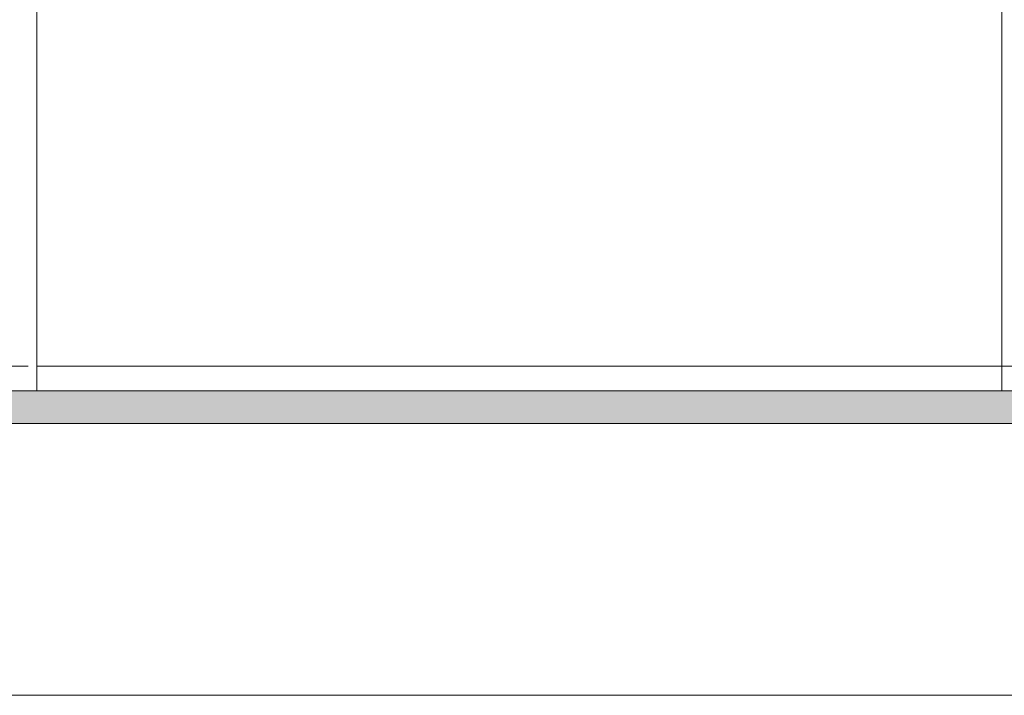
# Model space of a CAD drawing. Header units: millimetres. Extents: x 0 to 1917, y 0 to 847.
# Tile 204 of 230: x 1321 to 1441, y 182 to 264. Entities that reach past the tile are written whole.
import ezdxf

# ---------------------------------------------------------------- set-up
doc = ezdxf.new("R2010")
doc.units = ezdxf.units.MM
doc.header["$MEASUREMENT"] = 0
doc.set_wipeout_variables(frame=1)
doc.linetypes.add('Linha Tracejada 2_1', pattern=[3, 2, -1])
doc.linetypes.add('Wipeout_Contour', pattern=[1000, 0, -1000])
for name, color, linetype in [('Cobertura.ARQ', 7, 'Continuous'), ('Laje.ARQ', 7, 'Continuous'), ('Parede.ARQ', 7, 'Continuous'), ('Pilar.ARQ', 7, 'Continuous')]:
    doc.layers.add(name, color=color, linetype=linetype)

msp = doc.modelspace()

# ---------------------------------------------------------------- linework, layer by layer
at = {"layer": 'Cobertura.ARQ', "color": 151, "linetype": 'Linha Tracejada 2_1', "lineweight": 0}
msp.add_line((1181.86, 222.16), (1704.52, 222.16), dxfattribs=at)
at = {"layer": 'Cobertura.ARQ', "color": 233, "linetype": 'Continuous', "lineweight": 0}
msp.add_line((1668.32, 182.04), (1168.32, 182.04), dxfattribs=at)
at = {"layer": 'Parede.ARQ', "color": 7, "linetype": 'Continuous', "lineweight": 0}
msp.add_line((1322.91, 222.16), (1440.51, 222.16), dxfattribs=at)

# ---------------------------------------------------------------- wipeouts: each hides what was drawn before it
at = {"color": 254, "linetype": 'Wipeout_Contour', "lineweight": 0, "ltscale": 5839.823468}
msp.add_wipeout([(1704.52, 219.16), (1181.86, 219.16), (1181.86, 215.16), (1704.52, 215.16)], dxfattribs=at).dxf.layer = 'Laje.ARQ'

# ---------------------------------------------------------------- next in the draw order: hatches: boundary and pattern name
at = {"layer": 'Laje.ARQ', "linetype": 'Continuous', "lineweight": 0}
h = msp.add_hatch(dxfattribs=at)
h.set_pattern_fill('CONCRETO_0003', color=83, style=0, pattern_type=2)
h.set_pattern_definition([(0, (-2357.207, 222.163), (0, 7.794229), [0.4875, -4.0125]), (0, (-2354.957, 226.06), (0, 7.794229), [0.4875, -4.0125]), (60, (-2357.207, 222.163), (-6.75, 3.897114), [0.4875, -4.0125]), (60, (-2352.707, 222.163), (-6.75, 3.897114), [0.4875, -4.0125]), (120, (-2356.7196, 222.163), (6.75, 3.897114), [0.4875, -4.0125]), (120, (-2352.2196, 222.163), (6.75, 3.897114), [0.4875, -4.0125]), (0, (-2357.207, 222.9132), (0, 1.5), [0, -1.5, 0, -2.25]), (45, (-2356.457, 222.9132), (-1.06066017, 1.06066017), [0, -1.125, 0, -1.875])])
h.paths.add_polyline_path([(1704.52, 219.16), (1181.86, 219.16), (1181.86, 215.16), (1704.52, 215.16)])

# ---------------------------------------------------------------- next in the draw order: linework, layer by layer
at = {"layer": 'Laje.ARQ', "color": 123, "linetype": 'Continuous', "lineweight": 0}
for p, q in [((1704.52, 219.16), (1181.86, 219.16)), ((1704.52, 215.16), (1181.86, 215.16))]:
    msp.add_line(p, q, dxfattribs=at)
at = {"layer": 'Pilar.ARQ', "color": 20, "linetype": 'Continuous', "lineweight": 0}
for p, q in [((1322.91, 219.16), (1322.91, 324.5)), ((1440.51, 219.16), (1440.51, 324.5))]:
    msp.add_line(p, q, dxfattribs=at)

doc.saveas('drawing.dxf')
